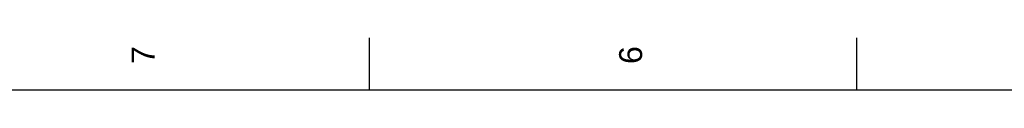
# Model space of a CAD drawing. Header units: millimetres. Extents: x 0 to 592, y 0 to 418.
# Tile 14 of 36: x 95 to 245, y 410 to 418. Entities that reach past the tile are written whole.
import ezdxf

# ---------------------------------------------------------------- set-up
doc = ezdxf.new("R2010")
doc.units = ezdxf.units.MM
doc.layers.add('Marges', color=7, linetype='Continuous')

# ---------------------------------------------------------------- blocks, each defined once
blk = doc.blocks.new('SE5')
at = {"layer": 'Marges', "char_height": 3.5, "width": 3.8216, "attachment_point": 1, "rotation": 90}
for s, insert in [('{\\fArial|b0||i0||c0|p34;\\C7;\\H3.5;\\W1.;7}', (112.29, 414)), ('{\\fArial|b0||i0||c0|p34;\\C7;\\H3.5;\\W1.;6}', (186.54, 414))]:
    blk.add_mtext(s, dxfattribs=dict(at, insert=insert))
blk = doc.blocks.new('SE4')
at = {"layer": 'Marges'}
blk.add_blockref('SE5', (0, 0), dxfattribs=at)

msp = doc.modelspace()

# ---------------------------------------------------------------- linework, layer by layer
at = {"layer": 'Marges', "color": 7, "linetype": 'Continuous'}
for p, q in [((148.5, 410), (148.5, 418)), ((222.75, 410), (222.75, 418)), ((584, 410), (10, 410))]:
    msp.add_line(p, q, dxfattribs=at)

# ---------------------------------------------------------------- block references
msp.add_blockref('SE4', (0, 0))

doc.saveas('drawing.dxf')
